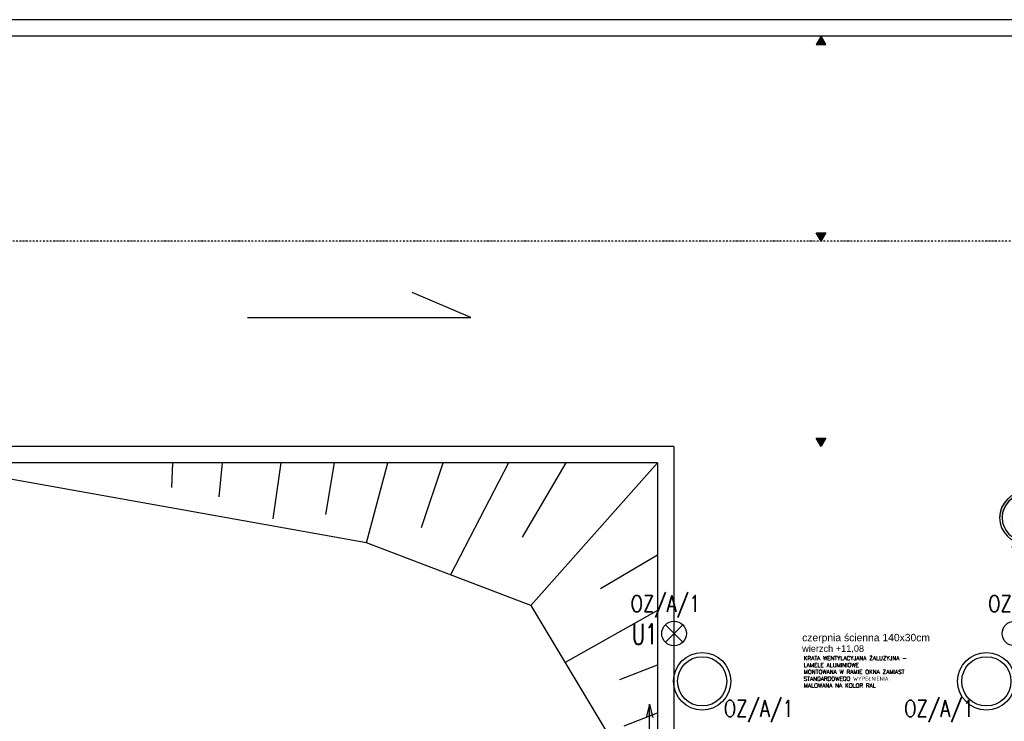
# Model space of a CAD drawing. Header units: inches. Extents: x -281236 to -70395, y 38777 to 102341.
# Tile 130 of 244: x -140771 to -139572, y 51769 to 52624. Entities that reach past the tile are written whole.
import ezdxf
from ezdxf.enums import TextEntityAlignment as Align

# ---------------------------------------------------------------- set-up
doc = ezdxf.new("R2010")
doc.units = ezdxf.units.IN
doc.header["$MEASUREMENT"] = 0
doc.linetypes.add('DASHDOT', pattern=[1, 0.5, -0.25, 0, -0.25])
doc.layers.get('0').update_dxf_attribs({"color": 101})
for name, color, linetype in [('E-90', 6, 'Continuous'), ('E35', 6, 'Continuous'), ('Ins-went-opis', 141, 'Continuous'), ('Ins-wod', 152, 'Continuous'), ('Mkd-odpływy', 7, 'Continuous'), ('opis-drogowy', 7, 'Continuous'), ('Os-osie-opis', 8, 'Continuous'), ('Pzt-chodniki', 8, 'Continuous'), ('Pzt-drogi-hatch', 253, 'Continuous'), ('Pzt-uksztaltowanie terenu', 7, 'Continuous'), ('Sc-cegla pelna', 32, 'Continuous'), ('W-idok', 9, 'Continuous')]:
    doc.layers.add(name, color=color, linetype=linetype)
doc.styles.add('dwg_opis duży', font='ARIAL.TTF', dxfattribs={"width": 0.9})
doc.styles.add('ROMANS', font='romans', dxfattribs={"width": 0.85})
doc.styles.get("Standard").update_dxf_attribs({"font": 'romans.shx'})
doc.styles.add('TYTUL2', font='ARIAL.TTF')

# ---------------------------------------------------------------- blocks, each defined once
blk = doc.blocks.new('_opis_osi_liczbowy')
blk.add_hatch(color=256).paths.add_polyline_path([(32, 32), (32, 28.8, -1), (32, -28.8), (32, -32, 1)])
at = {"layer": 'Defpoints'}
h = blk.add_hatch(color=256, dxfattribs=at)
h.paths.add_polyline_path([(-2.2, -8, 0.414214), (8, -2.2), (0, 0)])
h.paths.add_polyline_path([(-8, 2.2), (0, 0), (2.2, 8, 0.414214)])
for radius in [32, 28.8]:
    blk.add_circle((32, 0), radius)
for p, q in [((4.6, 17.3), (-4.6, -17.3)), ((17.3, -4.6), (-17.3, 4.6))]:
    blk.add_line(p, q, dxfattribs=at)
blk.add_circle((0, 0), 8.32, dxfattribs=at)
at = {"style": 'dwg_opis duży', "width": 0.9}
blk.add_attdef('AXNAMEH', text='', height=22.4, rotation=90, dxfattribs=at).set_placement((32, 0), align=Align.MIDDLE_CENTER)

msp = doc.modelspace()

# ---------------------------------------------------------------- hatches: boundary and pattern name
at = {"layer": 'Ins-wod'}
msp.add_hatch(color=256, dxfattribs=at).paths.add_polyline_path([(-139999.83, 51773.63), (-140008.18, 51773.63), (-140004, 51789.67)])
at = {"layer": 'opis-drogowy'}
for points in [[(-139788.91, 52593.31), (-139794.91, 52603.7), (-139800.91, 52593.31)], [(-139788.93, 52364.09), (-139794.93, 52353.69), (-139800.93, 52364.09)], [(-139788.93, 52114.09), (-139794.93, 52103.69), (-139800.93, 52114.09)]]:
    msp.add_hatch(color=7, dxfattribs=at).paths.add_polyline_path(points)

# ---------------------------------------------------------------- linework, layer by layer
at = {"layer": 'E35'}
for p, q in [((-139963.44, 51865.29), (-139984.65, 51886.5)), ((-139963.44, 51886.5), (-139984.65, 51865.29))]:
    msp.add_line(p, q, dxfattribs=at)
for centre in [(-139974.05, 51875.89), (-139559.2, 51875.89)]:
    msp.add_circle(centre, 15, dxfattribs=at)
at = {"layer": 'Ins-wod'}
msp.add_line((-140004, 51742.44), (-140004, 51789.67), dxfattribs=at)
at = {"layer": 'Mkd-odpływy'}
for q in [(-140008.18, 51773.63), (-139999.83, 51773.63)]:
    msp.add_line((-140004, 51789.67), q, dxfattribs=at)
at = {"layer": 'opis-drogowy', "color": 7}
for p, q in [((-140221.83, 52261.02), (-140293.09, 52291.28)), ((-140493.77, 52261.02), (-140221.83, 52261.02))]:
    msp.add_line(p, q, dxfattribs=at)
for points in [[(-139788.91, 52593.31), (-139794.91, 52603.7), (-139800.91, 52593.31), (-139788.91, 52593.31)], [(-139788.93, 52364.09), (-139794.93, 52353.69), (-139800.93, 52364.09), (-139788.93, 52364.09)], [(-139788.93, 52114.09), (-139794.93, 52103.69), (-139800.93, 52114.09), (-139788.93, 52114.09)]]:
    msp.add_lwpolyline(points, dxfattribs=at)
at = {"layer": 'Pzt-chodniki'}
for p, q in [((-138768.53, 52623.69), (-142703.84, 52623.69)), ((-138768.53, 52603.69), (-142703.84, 52603.69)), ((-139974.38, 52103.69), (-142783.84, 52103.69)), ((-139974.38, 52103.69), (-139974.38, 51709.09)), ((-139994.38, 52083.69), (-142336.78, 52083.69)), ((-139994.38, 52083.69), (-139994.38, 51664.04))]:
    msp.add_line(p, q, dxfattribs=at)
msp.add_lwpolyline([(-139994.38, 52083.69), (-142783.84, 52083.69, 0.4142136), (-143283.84, 51583.69), (-143283.84, 48673.69)], format="xyb", dxfattribs=at)
at = {"layer": 'Pzt-drogi-hatch', "linetype": 'DASHDOT', "ltscale": 4}
msp.add_lwpolyline([(-137959.87, 50766.42), (-137959.87, 51503.69, 0.4142136), (-138809.87, 52353.69), (-142703.84, 52353.69, 0.4142136), (-143553.84, 51503.69), (-143553.84, 47333.55, 0.4142152), (-142703.83, 46483.55), (-142355.98, 46483.55)], format="xyb", dxfattribs=at)
at = {"layer": 'Pzt-uksztaltowanie terenu'}
for p, q in [((-140348.76, 51986.36), (-140894.38, 52083.69)), ((-140585.14, 52083.69), (-140586.29, 52053.77)), ((-140524.59, 52083.69), (-140528.59, 52042.4)), ((-140453.07, 52083.69), (-140462.88, 52015.48)), ((-140388.41, 52083.69), (-140398.79, 52020.74)), ((-140348.76, 51986.36), (-140322.81, 52083.69)), ((-140281.75, 52005.01), (-140255.36, 52083.69)), ((-140175.95, 52083.69), (-140246.63, 51947.49)), ((-140158.58, 51993.2), (-140105.52, 52083.69)), ((-139994.38, 52083.69), (-140148.71, 51910.22)), ((-140148.71, 51910.22), (-140348.76, 51986.36)), ((-140063.53, 51930.69), (-139994.38, 51971.72)), ((-140148.71, 51910.22), (-140003.4, 51668.69)), ((-139994.38, 51904), (-140106.83, 51840.61)), ((-140040.2, 51819.71), (-139994.38, 51837.82)), ((-140034.67, 51763.33), (-139994.38, 51779.44))]:
    msp.add_line(p, q, dxfattribs=at)
at = {"layer": 'Sc-cegla pelna'}
for centre in [(-139939.79, 51817.69), (-139593.46, 51817.69)]:
    msp.add_circle(centre, 30, dxfattribs=at)
at = {"layer": 'W-idok'}
for centre in [(-139939.79, 51817.69), (-139593.46, 51817.69)]:
    msp.add_circle(centre, 35, dxfattribs=at)

# ---------------------------------------------------------------- block references
at = {"layer": 'Os-osie-opis'}
ref = msp.add_blockref('_opis_osi_liczbowy', (-139545.97, 51985.69), dxfattribs=dict(at, xscale=-0.9799999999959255, yscale=0.9799999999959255, zscale=0.9799999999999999, rotation=270))
ref.add_attrib('AXNAMEH', 'A4', dxfattribs={"layer": '0', "height": 21.952, "style": 'dwg_opis duży', "width": 0.9}).set_placement((-139545.82, 52017.04), align=Align.MIDDLE_CENTER)

# ---------------------------------------------------------------- texts
at = {"layer": 'E-90', "style": 'ROMANS', "width": 0.8}
for p in [(-139984.48, 51910.86), (-139548.77, 51910.86), (-139870.91, 51783.17), (-139651.18, 51783.17)]:
    msp.add_text('OZ/A/1', height=20, rotation=0, dxfattribs=at).set_placement(p, align=Align.MIDDLE)
at = {"layer": 'E35', "style": 'ROMANS', "width": 0.7}
msp.add_text('U1', height=25, dxfattribs=at).set_placement((-140009.94, 51875.24), align=Align.MIDDLE)
at = {"layer": 'Ins-went-opis', "style": 'TYTUL2'}
for s, height, p in [('czerpnia ścienna 140x30cm', 9, (-139817.98, 51866.51)), ('wierzch +11,08', 8, (-139817.98, 51853.58))]:
    msp.add_text(s, height=height, dxfattribs=at).set_placement(p)
at = {"layer": 'Ins-went-opis', "insert": (-139816.05, 51848.31), "char_height": 5, "width": 159.5647, "attachment_point": 1}
msp.add_mtext('{\\Fromans|c238;KRATA WENTYLACYJANA ŻALUZYJNA -\\PLAMELE ALUMINIOWE \\PMONTOWANA W RAMIE OKNA ZAMIAST STANDARDOWEGO WYPEŁNIENIA        MALOWANA NA KOLOR RAL}', dxfattribs=at)

doc.saveas('drawing.dxf')
